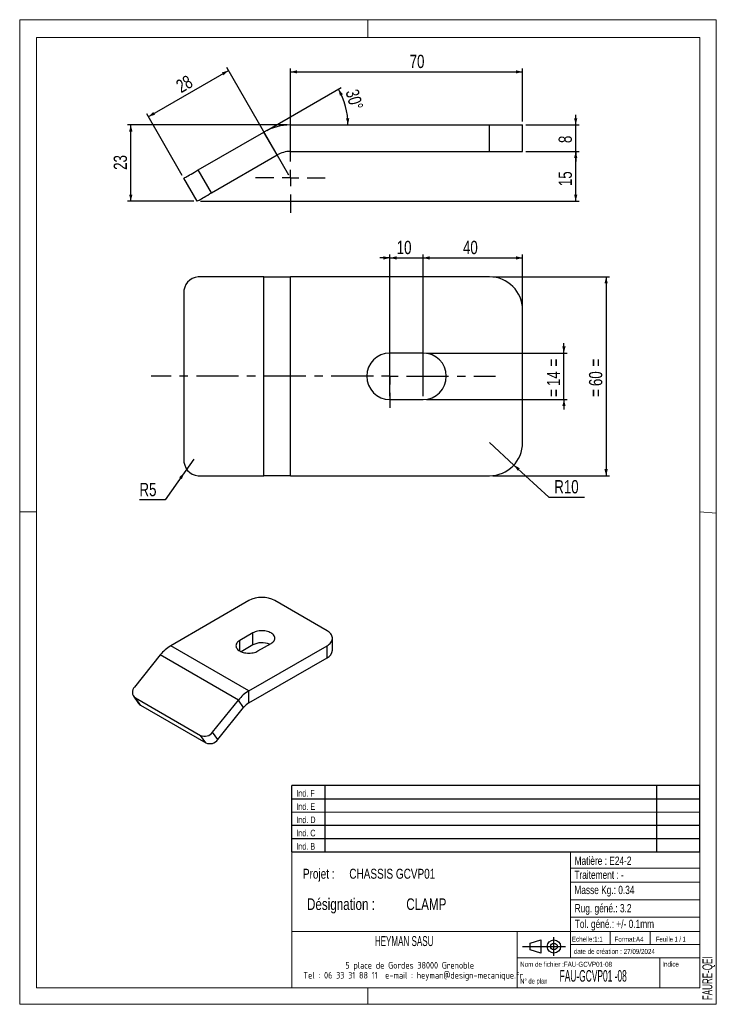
# Model space of a CAD drawing. Header units: millimetres. Extents: x 0 to 210, y 0 to 297.
import ezdxf

# ---------------------------------------------------------------- set-up
doc = ezdxf.new("R2010")
doc.units = ezdxf.units.MM
doc.linetypes.add('CENTERX2', pattern=[20.32, 12.7, -2.54, 2.54, -2.54])
for name, color, linetype in [('COTES', 1, 'Continuous'), ('NOTES', 6, 'Continuous'), ('TRAIT-MIXTES', 3, 'CENTERX2')]:
    doc.layers.add(name, color=color, linetype=linetype)
doc.layers.add('TRAIT-FORT', color=4, linetype='Continuous', lineweight=25)
doc.styles.add('SLDTEXTSTYLE0', font='TXT', dxfattribs={"width": 0.75})
doc.styles.add('SLDTEXTSTYLE1', font='TXT', dxfattribs={"width": 0.605})
doc.styles.add('SLDTEXTSTYLE2', font='TXT', dxfattribs={"width": 0.692308})
doc.styles.add('SLDTEXTSTYLE3', font='TXT', dxfattribs={"width": 0.7})
doc.styles.add('SLDTEXTSTYLE4', font='TXT', dxfattribs={"width": 0.54034})
doc.styles.add('SLDTEXTSTYLE5', font='ISOCP3', dxfattribs={"width": 0.96})
doc.dimstyles.new('SLDDIMSTYLE0', dxfattribs={"dimtxt": 4, "dimasz": 2, "dimexe": 0, "dimexo": 0.0625, "dimgap": 1, "dimtad": 1, "dimdec": 1, "dimrnd": 1e-09, "dimzin": 12, "dimdsep": 46, "dimtxsty": 'SLDTEXTSTYLE0', "dimsah": 1, "dimcen": 0.09, "dimadec": 0, "dimazin": 3, "dimtfac": 1, "dimtdec": 1, "dimtmove": 0, "dimatfit": 0, "dimfxl": 1, "dimfrac": 2, "dimtolj": 1, "dimtzin": 12, "dimarcsym": 0})
doc.dimstyles.new('SLDDIMSTYLE1', dxfattribs={"dimtxt": 4, "dimasz": 2, "dimexe": 0, "dimexo": 0.0625, "dimgap": 1, "dimtad": 1, "dimdec": 1, "dimrnd": 1e-09, "dimzin": 12, "dimdsep": 46, "dimtxsty": 'SLDTEXTSTYLE0', "dimsah": 1, "dimcen": 0.09, "dimadec": 0, "dimazin": 3, "dimtfac": 1, "dimtdec": 1, "dimtofl": 0, "dimtmove": 0, "dimatfit": 3, "dimfxl": 1, "dimfrac": 2, "dimtolj": 1, "dimtzin": 12, "dimarcsym": 0})
doc.dimstyles.new('SLDDIMSTYLE2', dxfattribs={"dimtxt": 4, "dimasz": 2, "dimexe": 0, "dimexo": 0.0625, "dimgap": 1, "dimtad": 1, "dimdec": 4, "dimzin": 12, "dimdsep": 46, "dimtxsty": 'SLDTEXTSTYLE0', "dimsah": 1, "dimcen": 0.09, "dimazin": 3, "dimtfac": 1, "dimtofl": 0, "dimtmove": 0, "dimatfit": 3, "dimfxl": 1, "dimfrac": 2, "dimtolj": 1, "dimtzin": 12, "dimarcsym": 0})
doc.dimstyles.new('SLDDIMSTYLE3', dxfattribs={"dimtxt": 4, "dimasz": 2, "dimexe": 0, "dimexo": 0.0625, "dimgap": 1, "dimtad": 1, "dimdec": 0, "dimrnd": 1e-09, "dimzin": 12, "dimdsep": 46, "dimtxsty": 'SLDTEXTSTYLE0', "dimsah": 1, "dimcen": 0.09, "dimadec": 0, "dimazin": 3, "dimtfac": 1, "dimtdec": 0, "dimtofl": 0, "dimtmove": 0, "dimatfit": 3, "dimfxl": 1, "dimfrac": 2, "dimtolj": 1, "dimtzin": 12, "dimarcsym": 0})
doc.dimstyles.new('SLDDIMSTYLE4', dxfattribs={"dimtxt": 4, "dimasz": 2, "dimexe": 0, "dimexo": 0.0625, "dimgap": 1, "dimtad": 0, "dimtih": 1, "dimtoh": 1, "dimdec": 1, "dimrnd": 1e-09, "dimzin": 12, "dimdsep": 46, "dimtxsty": 'SLDTEXTSTYLE0', "dimsah": 1, "dimcen": 0, "dimadec": 0, "dimazin": 3, "dimtfac": 1, "dimtdec": 1, "dimtofl": 0, "dimtmove": 0, "dimatfit": 3, "dimfxl": 1, "dimfrac": 2, "dimtolj": 1, "dimtzin": 12, "dimarcsym": 0})

# ---------------------------------------------------------------- blocks, each defined once
blk = doc.blocks.new('TAB MODIFS')
for p, q in [((123, 20), (0, 20)), ((0, 0), (0, 20)), ((10, 20), (10, 0)), ((110, 20), (110, 0)), ((123, 0), (123, 20)), ((0, 16), (123, 16)), ((0, 8), (123, 8)), ((0, 4), (123, 4)), ((0, 0), (123, 0))]:
    blk.add_line(p, q)
at = {"color": 7, "linetype": 'Continuous', "lineweight": 18}
blk.add_line((0, 12), (123, 12), dxfattribs=at)
at = {"color": 7}
for tag in ['AUTOATTR0', 'AUTOATTR1', 'AUTOATTR2', 'AUTOATTR3', 'AUTOATTR4', 'AUTOATTR5', 'AUTOATTR6', 'AUTOATTR7', 'AUTOATTR8', 'AUTOATTR9']:
    blk.add_attdef(tag, (0, 0), '', height=1, dxfattribs=at)
at = {"layer": 'NOTES', "color": 211, "char_height": 2, "attachment_point": 1, "style": 'SLDTEXTSTYLE0'}
for s, insert in [('Ind. F', (1.36, 18.66)), ('Ind. E', (1.36, 14.66)), ('Ind. D', (1.36, 10.66)), ('Ind. C', (1.36, 6.66)), ('Ind. B', (1.36, 2.66))]:
    blk.add_mtext(s, dxfattribs=dict(at, insert=insert))
blk = doc.blocks.new('Bloc2')
for p, q in [((2.32, 3.8), (5.55, 4.8)), ((2.32, 1.8), (2.32, 3.8)), ((5.55, 4.8), (5.55, 0.8)), ((9.48, 0), (9.48, 5.6)), ((0, 2.8), (12.98, 2.8)), ((5.55, 0.8), (2.32, 1.8))]:
    blk.add_line(p, q)
for radius in [2, 1]:
    blk.add_circle((9.48, 2.8), radius)
blk = doc.blocks.new('SW_NOTE_0')
at = {"layer": 'NOTES', "color": 0, "char_height": 3.5, "attachment_point": 1, "style": 'SLDTEXTSTYLE0'}
for s, insert in [('Désignation :', (0, 4.51)), ('CLAMP', (29.93, 4.51))]:
    blk.add_mtext(s, dxfattribs=dict(at, insert=insert))
blk = doc.blocks.new('SW_NOTE_1')
at = {"layer": 'NOTES', "color": 0, "char_height": 3, "attachment_point": 1, "style": 'SLDTEXTSTYLE0'}
for s, insert in [('Projet :', (0, 3.87)), ('CHASSIS GCVP01', (13.98, 3.87))]:
    blk.add_mtext(s, dxfattribs=dict(at, insert=insert))
blk = doc.blocks.new('SW_NOTE_2')
at = {"layer": 'NOTES', "color": 0, "char_height": 2, "attachment_point": 2, "style": 'SLDTEXTSTYLE5'}
for s, insert in [('5 place de Gordes 38000 Grenoble', (20.94, 2.58)), ('Tel : 06 33 31 88 11  e-mail : heyman@design-mecanique.fr', (22, -0.42))]:
    blk.add_mtext(s, dxfattribs=dict(at, insert=insert))
blk = doc.blocks.new('_D')
at = {"layer": 'COTES', "color": 1, "transparency": 16777216}
for p, q in [((167.6, 265.26), (167.6, 268.26)), ((152.6, 265.26), (168.6, 265.26)), ((167.6, 257.26), (167.6, 265.26)), ((152.6, 257.26), (168.6, 257.26)), ((167.6, 257.26), (167.6, 254.26))]:
    blk.add_line(p, q, dxfattribs=at)
for points in [[(167.6, 265.26), (168.1, 267.26), (167.1, 267.26)], [(167.6, 257.26), (167.1, 255.26), (168.1, 255.26)]]:
    blk.add_solid(points, dxfattribs=at)
at = {"layer": 'COTES', "color": 1, "transparency": 16777216, "insert": (162.44, 259.78), "char_height": 4, "attachment_point": 1, "rotation": 90, "style": 'SLDTEXTSTYLE0'}
blk.add_mtext('8', dxfattribs=at)
blk = doc.blocks.new('_D_1')
at = {"layer": 'COTES', "color": 1, "transparency": 16777216}
for p, q in [((80.6, 265.26), (32.47, 265.26)), ((33.47, 242.26), (33.47, 265.26)), ((52.47, 242.26), (32.47, 242.26))]:
    blk.add_line(p, q, dxfattribs=at)
for points in [[(33.47, 265.26), (32.97, 263.26), (33.97, 263.26)], [(33.47, 242.26), (33.97, 244.26), (32.97, 244.26)]]:
    blk.add_solid(points, dxfattribs=at)
at = {"layer": 'COTES', "color": 1, "transparency": 16777216, "insert": (28.31, 251.7), "char_height": 4, "attachment_point": 1, "rotation": 90, "style": 'SLDTEXTSTYLE0'}
blk.add_mtext('23', dxfattribs=at)
blk = doc.blocks.new('_D_2')
at = {"layer": 'COTES', "color": 1, "transparency": 16777216}
blk.add_line((74.46, 263.62), (96.91, 276.58), dxfattribs=at)
blk.add_arc((77.31, 265.26), 21.64, 360, 30, dxfattribs=at)
for points in [[(96.05, 276.08), (96.52, 274.07), (97.41, 274.53)], [(98.95, 265.26), (99.35, 267.28), (98.35, 267.24)]]:
    blk.add_solid(points, dxfattribs=at)
at = {"layer": 'COTES', "color": 1, "transparency": 16777216, "insert": (102.02, 276.37), "char_height": 4, "attachment_point": 1, "rotation": 285.6699, "style": 'SLDTEXTSTYLE0'}
blk.add_mtext('30°', dxfattribs=at)
blk = doc.blocks.new('_D_3')
at = {"layer": 'COTES', "color": 1, "transparency": 16777216}
for p, q in [((152.6, 257.26), (168.6, 257.26)), ((167.6, 242.26), (167.6, 257.26)), ((54.47, 242.26), (168.6, 242.26))]:
    blk.add_line(p, q, dxfattribs=at)
for points in [[(167.6, 257.26), (167.1, 255.26), (168.1, 255.26)], [(167.6, 242.26), (168.1, 244.26), (167.1, 244.26)]]:
    blk.add_solid(points, dxfattribs=at)
at = {"layer": 'COTES', "color": 1, "transparency": 16777216, "insert": (162.44, 246.8), "char_height": 4, "attachment_point": 1, "rotation": 90, "style": 'SLDTEXTSTYLE0'}
blk.add_mtext('15', dxfattribs=at)
blk = doc.blocks.new('_D_4')
at = {"layer": 'COTES', "color": 1, "transparency": 16777216}
for p, q in [((81.1, 250.13), (62.39, 282.53)), ((38.76, 267.73), (62.89, 281.66)), ((48.97, 250.05), (38.26, 268.6))]:
    blk.add_line(p, q, dxfattribs=at)
for points in [[(62.89, 281.66), (60.91, 281.09), (61.41, 280.23)], [(38.76, 267.73), (40.75, 268.3), (40.25, 269.17)]]:
    blk.add_solid(points, dxfattribs=at)
at = {"layer": 'COTES', "color": 1, "transparency": 16777216, "insert": (46.67, 278.25), "char_height": 4, "attachment_point": 1, "rotation": 30, "style": 'SLDTEXTSTYLE0'}
blk.add_mtext('28', dxfattribs=at)
blk = doc.blocks.new('_D_5')
at = {"layer": 'COTES', "color": 1, "transparency": 16777216}
for p, q in [((81.6, 260.76), (81.6, 282.26)), ((151.6, 266.26), (151.6, 282.26)), ((81.6, 281.26), (151.6, 281.26))]:
    blk.add_line(p, q, dxfattribs=at)
for points in [[(81.6, 281.26), (83.6, 280.76), (83.6, 281.76)], [(151.6, 281.26), (149.6, 281.76), (149.6, 280.76)]]:
    blk.add_solid(points, dxfattribs=at)
at = {"layer": 'COTES', "color": 1, "transparency": 16777216, "insert": (117.53, 286.42), "char_height": 4, "attachment_point": 1, "style": 'SLDTEXTSTYLE0'}
blk.add_mtext('70', dxfattribs=at)
blk = doc.blocks.new('SW_CENTERMARKSYMBOL_0')
at = {"layer": 'TRAIT-MIXTES', "color": 0}
for p, q in [((0, 5), (0, 10.5)), ((-5, 0), (-10.5, 0)), ((0, 0), (-2.5, 0)), ((0, 0), (0, 2.5)), ((0, 0), (0, -2.5)), ((0, 0), (2.5, 0)), ((5, 0), (10.5, 0)), ((0, -5), (0, -10.5))]:
    blk.add_line(p, q, dxfattribs=at)
blk = doc.blocks.new('_D_6')
at = {"layer": 'COTES', "color": 1, "transparency": 16777216}
for p, q in [((164.05, 196.43), (164.05, 199.43)), ((122.6, 196.43), (165.05, 196.43)), ((164.05, 182.43), (164.05, 196.43)), ((122.6, 182.43), (165.05, 182.43)), ((164.05, 182.43), (164.05, 179.43))]:
    blk.add_line(p, q, dxfattribs=at)
for points in [[(164.05, 196.43), (164.55, 198.43), (163.55, 198.43)], [(164.05, 182.43), (163.55, 180.43), (164.55, 180.43)]]:
    blk.add_solid(points, dxfattribs=at)
at = {"layer": 'COTES', "color": 1, "transparency": 16777216, "char_height": 4, "attachment_point": 1, "rotation": 90, "style": 'SLDTEXTSTYLE0'}
for s, insert in [('=', (158.9, 192.39)), ('14', (158.9, 186.48)), ('=', (158.9, 183.24))]:
    blk.add_mtext(s, dxfattribs=dict(at, insert=insert))
blk = doc.blocks.new('_D_7')
at = {"layer": 'COTES', "color": 1, "transparency": 16777216}
for p, q in [((111.6, 183.43), (111.6, 226.14)), ((121.6, 183.43), (121.6, 226.14)), ((111.6, 225.14), (108.6, 225.14)), ((111.6, 225.14), (121.6, 225.14)), ((121.6, 225.14), (124.6, 225.14))]:
    blk.add_line(p, q, dxfattribs=at)
for points in [[(111.6, 225.14), (109.6, 225.64), (109.6, 224.64)], [(121.6, 225.14), (123.6, 224.64), (123.6, 225.64)]]:
    blk.add_solid(points, dxfattribs=at)
at = {"layer": 'COTES', "color": 1, "transparency": 16777216, "insert": (113.64, 230.3), "char_height": 4, "attachment_point": 1, "style": 'SLDTEXTSTYLE0'}
blk.add_mtext('10', dxfattribs=at)
blk = doc.blocks.new('_D_8')
at = {"layer": 'COTES', "color": 1, "transparency": 16777216}
for p, q in [((142.6, 219.43), (177.77, 219.43)), ((176.77, 219.43), (176.77, 159.43)), ((142.6, 159.43), (177.77, 159.43))]:
    blk.add_line(p, q, dxfattribs=at)
for points in [[(176.77, 219.43), (176.27, 217.43), (177.27, 217.43)], [(176.77, 159.43), (177.27, 161.43), (176.27, 161.43)]]:
    blk.add_solid(points, dxfattribs=at)
at = {"layer": 'COTES', "color": 1, "transparency": 16777216, "char_height": 4, "attachment_point": 1, "rotation": 90, "style": 'SLDTEXTSTYLE0'}
for s, insert in [('=', (171.61, 192.39)), ('60', (171.61, 186.48)), ('=', (171.61, 183.24))]:
    blk.add_mtext(s, dxfattribs=dict(at, insert=insert))
blk = doc.blocks.new('_D_9')
at = {"layer": 'COTES', "color": 1, "transparency": 16777216}
for p, q in [((141.6, 169.43), (148.96, 162.67)), ((148.96, 162.67), (159.54, 152.96)), ((159.54, 152.96), (170.28, 152.96))]:
    blk.add_line(p, q, dxfattribs=at)
blk.add_solid([(148.96, 162.67), (150.1, 160.95), (150.78, 161.69)], dxfattribs=at)
at = {"layer": 'COTES', "color": 1, "transparency": 16777216, "insert": (161.13, 158.12), "char_height": 4, "attachment_point": 1, "style": 'SLDTEXTSTYLE0'}
blk.add_mtext('R10', dxfattribs=at)
blk = doc.blocks.new('_D_10')
at = {"layer": 'COTES', "color": 1, "transparency": 16777216}
for p, q in [((52.46, 164.43), (49.6, 160.33)), ((49.6, 160.33), (43.87, 152.12)), ((43.87, 152.12), (36.08, 152.12))]:
    blk.add_line(p, q, dxfattribs=at)
blk.add_solid([(49.6, 160.33), (48.04, 158.98), (48.86, 158.41)], dxfattribs=at)
at = {"layer": 'COTES', "color": 1, "transparency": 16777216, "insert": (36.08, 157.27), "char_height": 4, "attachment_point": 1, "style": 'SLDTEXTSTYLE0'}
blk.add_mtext('R5', dxfattribs=at)
blk = doc.blocks.new('_D_11')
at = {"layer": 'COTES', "color": 1, "transparency": 16777216}
for p, q in [((111.6, 199.93), (111.6, 226.14)), ((151.6, 210.43), (151.6, 226.14)), ((111.6, 225.14), (151.6, 225.14))]:
    blk.add_line(p, q, dxfattribs=at)
for points in [[(111.6, 225.14), (113.6, 224.64), (113.6, 225.64)], [(151.6, 225.14), (149.6, 225.64), (149.6, 224.64)]]:
    blk.add_solid(points, dxfattribs=at)
at = {"layer": 'COTES', "color": 1, "transparency": 16777216, "insert": (133.61, 230.3), "char_height": 4, "attachment_point": 1, "style": 'SLDTEXTSTYLE0'}
blk.add_mtext('40', dxfattribs=at)
blk = doc.blocks.new('SW_CENTERMARKSYMBOL_1')
at = {"layer": 'TRAIT-MIXTES', "color": 0}
for p, q in [((0, 5), (0, 9.5)), ((0, 5), (0, 9.5)), ((-5, 0), (-72.02, 0)), ((-5, 0), (-9.5, 0)), ((0, 0), (-2.5, 0)), ((0, 0), (-2.5, 0)), ((0, 0), (0, 2.5)), ((0, 0), (0, 2.5)), ((0, 0), (0, -2.5)), ((0, 0), (2.5, 0)), ((0, 0), (0, -2.5)), ((0, 0), (2.5, 0)), ((5, 0), (9.5, 0)), ((5, 0), (31.85, 0)), ((0, -5), (0, -9.5)), ((0, -5), (0, -9.5))]:
    blk.add_line(p, q, dxfattribs=at)

msp = doc.modelspace()

# ---------------------------------------------------------------- linework, layer by layer
at = {"color": 7, "linetype": 'Continuous', "lineweight": 18}
for p, q in [((-0.01708, 297.00001), (209.98292, 297.00001)), ((-0.01708, 297.00001), (-0.01708, 0.00001)), ((104.98292, 297.00001), (104.98292, 291.62682)), ((209.98292, 297.00001), (209.98292, 0.00001)), ((5.00001, 291.62682), (205.00002, 291.62682)), ((5.00001, 291.62682), (5.00001, 148.50908)), ((205.00002, 291.62682), (204.99989, 5.00007)), ((-0.01708, 148.50908), (5.00001, 148.50908)), ((5.00001, 148.50908), (5.00001, 5.00007)), ((204.99996, 148.51843), (209.98292, 148.1054)), ((5.00001, 67.69225), (5.00001, 5.00007)), ((81.99989, 46.00007), (81.99989, 5.00007)), ((204.99989, 46.00007), (81.99989, 46.00007)), ((165.99989, 46.00007), (165.99989, 14.00007)), ((204.99989, 46.00007), (204.99989, 5.00007)), ((165.99989, 41.1141), (204.99989, 41.1141)), ((165.99989, 36.79806), (204.99989, 36.79806)), ((165.99989, 31.55305), (204.9999, 31.55305)), ((165.99989, 26.26487), (204.99989, 26.26487)), ((81.99989, 22.00007), (204.99989, 22.00007)), ((149.99989, 22.00007), (149.99989, 5.00007)), ((177.99989, 22.00007), (177.99989, 18.00007)), ((189.99989, 22.00007), (189.99989, 18.00007)), ((165.99989, 18.00007), (204.99989, 18.00007)), ((149.99989, 14.00007), (204.99989, 14.00007)), ((192.99989, 14.00007), (192.99989, 5.00007)), ((5.00001, 5.00007), (204.99989, 5.00007)), ((81.99989, 5.00007), (204.99989, 5.00007)), ((104.98292, 0.00001), (104.98292, 5.00007)), ((-0.01708, 0.00001), (209.98292, 0.00001))]:
    msp.add_line(p, q, dxfattribs=at)
at = {"layer": 'TRAIT-FORT', "color": 4, "linetype": 'Continuous', "lineweight": 25}
for p, q in [((81.59553, 257.26051), (81.59553, 265.26051)), ((81.59553, 265.26051), (141.59553, 265.26051)), ((141.59553, 257.26051), (141.59553, 265.26051)), ((141.59553, 265.26051), (151.59553, 265.26051)), ((151.59553, 257.26051), (151.59553, 265.26051)), ((53.8013, 251.68871), (73.59552, 263.11692)), ((77.59553, 256.18871), (73.59552, 263.11692)), ((57.8013, 244.76051), (77.59553, 256.18871)), ((81.59553, 257.26051), (141.59553, 257.26051)), ((141.59553, 257.26051), (151.59553, 257.26051)), ((57.8013, 244.76051), (53.8013, 251.68871)), ((53.47117, 242.26051), (49.47117, 249.18871)), ((73.59552, 219.43335), (53.8013, 219.43335)), ((73.59552, 159.43335), (73.59552, 219.43335)), ((73.59552, 219.43335), (81.59553, 219.43335)), ((141.59553, 219.43335), (81.59553, 219.43335)), ((81.59553, 159.43335), (81.59553, 219.43335)), ((49.47117, 214.43335), (49.47117, 164.43335)), ((151.59553, 169.43335), (151.59553, 209.43335)), ((121.59553, 196.43335), (111.59553, 196.43335)), ((111.59553, 182.43335), (121.59553, 182.43335)), ((53.8013, 159.43335), (73.59552, 159.43335)), ((81.59553, 159.43335), (73.59552, 159.43335)), ((81.59553, 159.43335), (141.59553, 159.43335)), ((69.06815, 121.76638), (45.49792, 108.15957)), ((92.63837, 112.69517), (76.92489, 121.76638)), ((70.24666, 112.01483), (66.31829, 109.74703)), ((70.24666, 108.38576), (70.24666, 112.01483)), ((94.26556, 106.7983), (94.26556, 110.42737)), ((69.06815, 94.55277), (45.49792, 108.15957)), ((66.31829, 106.57211), (66.31829, 109.74703)), ((70.24666, 108.38576), (66.73992, 106.36136)), ((69.06815, 94.55277), (92.63838, 108.15957)), ((71.81801, 106.57211), (75.74638, 108.83991)), ((92.63838, 104.5305), (92.63838, 108.15957)), ((42.35523, 105.37293), (34.57932, 95.69977)), ((65.92545, 91.76612), (42.35523, 105.37293)), ((69.06815, 90.9237), (92.63838, 104.5305)), ((34.27089, 92.96861), (35.84223, 90.73286)), ((34.84247, 92.4498), (54.48433, 81.1108)), ((36.41382, 90.21405), (34.84247, 92.4498)), ((69.06815, 90.9237), (69.06815, 94.55277)), ((36.41382, 90.21405), (56.05567, 78.87505)), ((58.14954, 82.09297), (65.92545, 91.76612)), ((59.72089, 79.85722), (67.4968, 89.53038)), ((67.4968, 89.53038), (65.92545, 91.76612)), ((56.05567, 78.87505), (54.48433, 81.1108)), ((59.72089, 79.85722), (58.14954, 82.09297))]:
    msp.add_line(p, q, dxfattribs=at)
at = {"layer": 'TRAIT-FORT', "color": 4, "linetype": 'Continuous', "lineweight": 25, "flags": 128}
for points in [[(49.47117, 249.18871), (49.50822, 249.2101), (49.61872, 249.2739), (49.80078, 249.37901), (50.0513, 249.52365), (50.36597, 249.70533), (50.73943, 249.92095), (51.16528, 250.16681), (51.63623, 250.43871), (52.14423, 250.732), (52.68058, 251.04167), (53.2361, 251.3624), (53.8013, 251.68871)], [(53.47117, 242.26051), (53.50822, 242.2819), (53.61872, 242.3457), (53.80078, 242.45081), (54.0513, 242.59545), (54.36598, 242.77713), (54.73944, 242.99274), (55.16528, 243.23861), (55.63624, 243.51051), (56.14423, 243.8038), (56.68058, 244.11346), (57.2361, 244.43419), (57.8013, 244.76051)], [(75.74638, 108.83991), (76.03698, 109.02763), (76.28934, 109.23296), (76.50029, 109.4533), (76.66718, 109.6859), (76.78791, 109.92781), (76.86096, 110.17601), (76.88541, 110.42737), (76.86096, 110.67874), (76.78791, 110.92694), (76.66718, 111.16885), (76.50029, 111.40145), (76.28934, 111.62179), (76.03698, 111.82711), (75.74638, 112.01483), (75.4212, 112.18259), (75.06553, 112.32828), (74.68385, 112.45006), (74.28094, 112.5464), (73.86188, 112.6161), (73.43194, 112.65827), (72.99652, 112.67238), (72.5611, 112.65827), (72.13116, 112.6161), (71.7121, 112.5464), (71.30919, 112.45006), (70.92751, 112.32828), (70.57184, 112.18259), (70.24666, 112.01483)], [(92.63838, 108.15957), (92.98408, 108.37849), (93.29332, 108.61489), (93.56346, 108.86676), (93.79219, 109.13194), (93.97756, 109.40817), (94.11799, 109.69309), (94.21228, 109.98429), (94.25963, 110.27926), (94.25963, 110.57549), (94.21228, 110.87046), (94.11799, 111.16165), (93.97756, 111.44658), (93.79219, 111.72281), (93.56346, 111.98799), (93.29332, 112.23985), (92.98408, 112.47625), (92.63837, 112.69517)], [(66.31829, 109.74703), (66.02769, 109.55931), (65.77533, 109.35399), (65.56438, 109.13365), (65.39749, 108.90105), (65.27676, 108.65914), (65.20371, 108.41094), (65.17926, 108.15957), (65.20371, 107.90821), (65.27676, 107.66001), (65.39749, 107.41809), (65.56438, 107.1855), (65.77533, 106.96516), (66.02769, 106.75983), (66.31829, 106.57211), (66.64347, 106.40436), (66.99914, 106.25867), (67.38082, 106.13689), (67.78373, 106.04055), (68.20279, 105.97085), (68.63273, 105.92868), (69.06815, 105.91457), (69.50357, 105.92868), (69.93351, 105.97085), (70.35257, 106.04055), (70.75547, 106.13689), (71.13716, 106.25867), (71.49283, 106.40436), (71.81801, 106.57211)]]:
    msp.add_lwpolyline(points, dxfattribs=at)
at = {"layer": 'TRAIT-FORT', "color": 4, "linetype": 'Continuous', "lineweight": 25}
for centre, radius, start, end in [((81.59553, 249.26051), 16, 90, 120), ((81.59553, 249.26051), 8, 90, 120), ((54.16213, 214.74586), 4.70136, 94.4018821, 183.8113959), ((141.59553, 209.43335), 10, 0, 90), ((111.59553, 189.43335), 7, 90, 270), ((121.59553, 189.43335), 7, 270, 90), ((141.59553, 169.43335), 10, 270, 0), ((54.16214, 164.12084), 4.70136, 176.1886279, 265.598073), ((72.99652, 114.20522), 8.52075, 62.5460259, 117.4539741), ((51.47539, 98.25292), 11.5703, 121.1059031, 142.0212576), ((73.0135, 103.00249), 6.05268, 67.5512568, 117.2017738), ((91.5242, 107.04761), 2.75267, 293.8761668, 354.8037043), ((36.0443, 94.18275), 2.10891, 134.0002914, 235.2580919), ((75.04562, 84.64612), 11.5703, 121.1059031, 142.0212576), ((37.29639, 91.76067), 1.78072, 215.2529528, 240.2887868), ((72.05688, 85.97038), 5.78515, 121.1058959, 142.021265), ((55.70992, 83.86713), 3.01653, 246.0279033, 323.9743327), ((57.28126, 81.6314), 3.01654, 246.0280123, 323.9742633)]:
    msp.add_arc(centre, radius, start, end, dxfattribs=at)

# ---------------------------------------------------------------- block references
for name, p in [('TAB MODIFS', (81.99345, 45.98993)), ('Bloc2', (151.5598, 14.63436))]:
    msp.add_blockref(name, p)
at = {"layer": 'NOTES', "color": 211}
for name, p in [('SW_NOTE_1', (85.36713, 37.00908)), ('SW_NOTE_0', (86.5923, 27.44498)), ('SW_NOTE_2', (96.62542, 10.19141))]:
    msp.add_blockref(name, p, dxfattribs=at)
at = {"layer": 'TRAIT-MIXTES', "color": 3}
for name, p in [('SW_CENTERMARKSYMBOL_0', (81.59553, 249.26051)), ('SW_CENTERMARKSYMBOL_1', (111.59553, 189.43335))]:
    msp.add_blockref(name, p, dxfattribs=at)

# ---------------------------------------------------------------- texts
at = {"layer": 'NOTES', "color": 211}
for s, insert, char_height, attachment_point, style in [('Matière : E24-2', (167.26638, 44.55517), 2.5, 1, 'SLDTEXTSTYLE0'), ('Traitement : -', (167.1954, 40.31783), 2.5, 1, 'SLDTEXTSTYLE0'), ('Masse Kg.: 0.34', (167.1954, 35.75001), 2.5, 1, 'SLDTEXTSTYLE0'), ('Rug. géné.: 3.2', (167.28463, 30.23562), 2.5, 1, 'SLDTEXTSTYLE0'), ('Tol. géné.: +/- 0.1mm', (167.32348, 25.4994), 2.5, 1, 'SLDTEXTSTYLE0'), ('HEYMAN SASU', (115.8788, 20.57008), 3, 2, 'SLDTEXTSTYLE1'), ('Echelle:1:1', (166.45335, 20.40482), 1.5, 1, 'SLDTEXTSTYLE0'), ('Format:A4', (179.28917, 20.38022), 1.5, 1, 'SLDTEXTSTYLE0'), ('Feuille 1 / 1', (191.80627, 20.38405), 1.5, 1, 'SLDTEXTSTYLE2'), ('date de création : 27/09/2024', (167.00885, 16.69482), 1.5, 1, 'SLDTEXTSTYLE0'), ('Nom de fichier :FAU-GCVP01-08', (150.85229, 12.81543), 1.5, 1, 'SLDTEXTSTYLE0'), ('Indice', (193.69258, 12.86023), 1.5, 1, 'SLDTEXTSTYLE0'), ('FAU-GCVP01 -08', (162.75595, 10.32954), 3.5, 1, 'SLDTEXTSTYLE4'), ('N° de plan', (150.87802, 7.76509), 1.5, 1, 'SLDTEXTSTYLE3')]:
    msp.add_mtext(s, dxfattribs=dict(at, insert=insert, char_height=char_height, attachment_point=attachment_point, style=style))
at = {"layer": 'NOTES', "color": 211, "insert": (205.79594, 1.25642), "char_height": 3, "attachment_point": 1, "rotation": 90, "style": 'SLDTEXTSTYLE1'}
msp.add_mtext('FAURE-QEI', dxfattribs=at)

# ---------------------------------------------------------------- dimensions: what is measured, and where the dimension line sits
at = {"layer": 'COTES', "color": 1}
for base, p1, p2, dimstyle, picture, middle in [((151.59553, 281.26051), (81.59553, 259.76051), (151.59553, 265.26051), 'SLDDIMSTYLE1', '_D_5', (120.48864, 281.26051)), ((121.59553, 225.14327), (111.59553, 182.43335), (121.59553, 182.43335), 'SLDDIMSTYLE0', '_D_7', (116.59553, 225.14327))]:
    dim = msp.add_linear_dim(base=base, p1=p1, p2=p2, dimstyle=dimstyle, dxfattribs=at)
    dim.commit()
    dim.dimension.update_dxf_attribs({"geometry": picture, "text_midpoint": middle, "dimtype": 160})
for base, p1, p2, angle, dimstyle, picture, middle in [((62.88905, 281.66108), (49.47117, 249.18871), (81.59553, 249.26051), 30, 'SLDDIMSTYLE3', '_D_4', (51.80294, 275.26051)), ((167.59553, 265.26051), (151.59553, 257.26051), (151.59553, 265.26051), 90, 'SLDDIMSTYLE0', '_D', (167.59553, 261.26051)), ((33.47117, 265.26051), (53.47117, 242.26051), (81.59553, 265.26051), 90, 'SLDDIMSTYLE1', '_D_1', (33.47117, 254.65873)), ((167.59553, 257.26051), (53.47117, 242.26051), (151.59553, 257.26051), 90, 'SLDDIMSTYLE1', '_D_3', (167.59553, 249.76051)), ((151.59553, 225.14327), (111.59553, 198.93335), (151.59553, 209.43335), 0, 'SLDDIMSTYLE1', '_D_11', (136.57035, 225.14327))]:
    dim = msp.add_linear_dim(base=base, p1=p1, p2=p2, angle=angle, dimstyle=dimstyle, dxfattribs=at)
    dim.commit()
    dim.dimension.update_dxf_attribs({"geometry": picture, "text_midpoint": middle, "dimtype": 160})
dim = msp.add_angular_dim_2l(base=(98.20871, 270.86075), line1=((73.59553, 263.11692), (49.47117, 249.18871)), line2=((81.59553, 265.26051), (151.59553, 265.26051)), dimstyle='SLDDIMSTYLE2', dxfattribs=at)
dim.commit()
dim.dimension.update_dxf_attribs({"geometry": '_D_2', "text_midpoint": (98.14181, 271.10473), "dimtype": 162})
for base, p1, p2, dimstyle, picture, middle in [((173.59553, 159.43335), (141.59553, 219.43335), (141.59553, 159.43335), 'SLDDIMSTYLE1', '_D_8', (173.59553, 189.43335)), ((160.87633, 196.43335), (121.59553, 182.43335), (121.59553, 196.43335), 'SLDDIMSTYLE0', '_D_6', (160.87633, 189.43335))]:
    dim = msp.add_linear_dim(base=base, p1=p1, p2=p2, angle=90, text='=<>=', dimstyle=dimstyle, dxfattribs=at)
    dim.commit()
    dim.dimension.update_dxf_attribs({"geometry": picture, "text_midpoint": middle, "dimtype": 160})
for center, mpoint, picture, middle in [((141.59553, 169.43335), (148.96341, 162.67212), '_D_9', (165.70582, 156.13833)), ((52.45593, 164.43335), (49.59598, 160.33205), '_D_10', (39.18213, 155.29121))]:
    dim = msp.add_radius_dim(center=center, mpoint=mpoint, dimstyle='SLDDIMSTYLE4', dxfattribs=at)
    dim.commit()
    dim.dimension.update_dxf_attribs({"geometry": picture, "text_midpoint": middle, "dimtype": 164})

doc.saveas('drawing.dxf')
